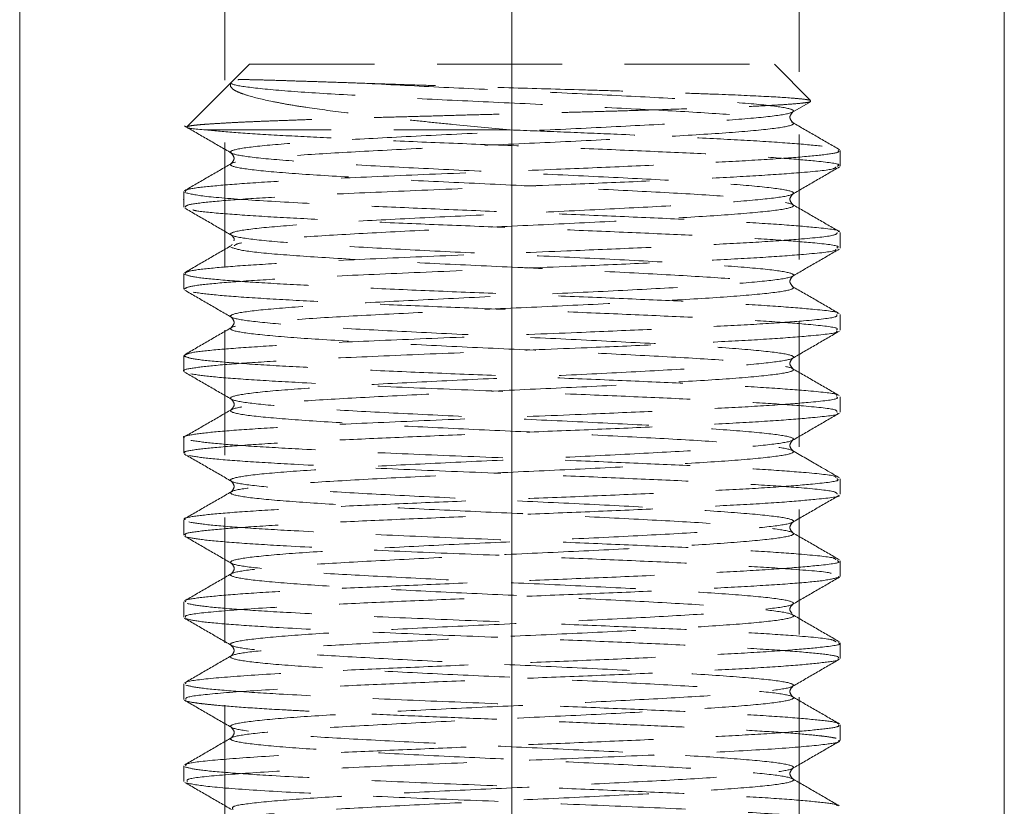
# Model space of a CAD drawing. Header units: millimetres. Extents: x 0 to 210, y 0 to 297.
# Tile 10 of 20: x 141 to 151, y 184 to 192. Entities that reach past the tile are written whole.
import ezdxf

# ---------------------------------------------------------------- set-up
doc = ezdxf.new("R2010")
doc.units = ezdxf.units.MM
doc.header["$PDSIZE"] = -1
doc.linetypes.add('HIDDEN', pattern=[1.905, 1.27, -0.635])

msp = doc.modelspace()

# ---------------------------------------------------------------- linework, layer by layer
at = {"color": 7, "linetype": 'HIDDEN', "lineweight": 0}
for p, q in [((143.506, 207.997), (143.506, 176.33)), ((149.339, 176.33), (149.339, 207.997)), ((146.422, 200.164), (146.422, 176.967)), ((143.756, 191.647), (143.121, 191.013)), ((143.756, 191.647), (149.089, 191.647)), ((149.455, 191.281), (149.089, 191.647)), ((149.272, 191.162), (149.453, 191.266)), ((143.317, 190.981), (146.402, 190.981)), ((149.756, 190.613), (149.756, 190.771)), ((143.089, 190.355), (143.089, 190.196)), ((149.756, 189.78), (149.756, 189.938)), ((143.58, 189.819), (143.573, 189.806)), ((143.605, 189.806), (143.599, 189.804)), ((143.089, 189.521), (143.089, 189.363)), ((149.756, 188.946), (149.756, 189.105)), ((143.089, 188.688), (143.089, 188.53)), ((149.756, 188.113), (149.756, 188.271)), ((143.089, 187.855), (143.089, 187.696)), ((149.756, 187.28), (149.756, 187.438)), ((143.089, 187.021), (143.089, 186.863)), ((149.756, 186.446), (149.756, 186.605)), ((149.734, 186.446), (149.751, 186.439)), ((143.089, 186.188), (143.089, 186.03)), ((149.756, 185.613), (149.756, 185.771)), ((143.089, 185.355), (143.089, 185.196)), ((149.756, 184.78), (149.756, 184.938)), ((143.089, 184.521), (143.089, 184.363))]:
    msp.add_line(p, q, dxfattribs=at)
at = {"color": 7, "linetype": 'Continuous', "lineweight": 15}
for p, q in [((141.422, 200.164), (141.422, 176.967)), ((146.422, 200.164), (146.422, 176.967)), ((151.422, 200.164), (151.422, 176.967))]:
    msp.add_line(p, q, dxfattribs=at)
at = {"color": 7, "linetype": 'HIDDEN', "lineweight": 0}
for points, knots in [([(144.906, 191.455), (145.158, 191.442), (145.66, 191.415), (146.514, 191.377), (147.352, 191.337), (148.116, 191.298), (148.733, 191.259), (149.146, 191.219), (149.319, 191.18), (149.238, 191.14), (148.909, 191.101), (148.362, 191.06), (147.642, 191.022), (146.818, 190.981), (145.956, 190.943), (145.138, 190.902), (144.431, 190.864), (143.9, 190.824), (143.59, 190.785), (143.53, 190.745), (143.724, 190.706), (144.155, 190.666), (144.786, 190.627), (145.561, 190.587), (146.411, 190.548), (147.263, 190.508), (148.04, 190.469), (148.676, 190.43), (149.112, 190.389), (149.313, 190.351), (149.259, 190.31), (148.955, 190.272), (148.429, 190.231), (147.725, 190.193), (146.909, 190.152), (146.048, 190.114), (145.222, 190.073), (144.499, 190.035), (143.947, 189.995), (143.612, 189.956), (143.524, 189.916), (143.691, 189.877), (144.099, 189.837), (144.711, 189.798), (145.474, 189.758), (146.319, 189.718), (147.175, 189.68), (147.963, 189.639), (148.617, 189.601), (149.077, 189.56), (149.304, 189.522), (149.277, 189.481), (148.999, 189.443), (148.495, 189.402), (147.807, 189.364), (147, 189.323), (146.139, 189.285), (145.306, 189.244), (144.569, 189.206), (143.996, 189.166), (143.636, 189.127), (143.521, 189.087), (143.662, 189.048), (144.045, 189.008), (144.637, 188.968), (145.388, 188.929), (146.227, 188.889), (147.086, 188.851), (147.884, 188.81), (148.556, 188.772), (149.038, 188.731), (149.291, 188.693), (149.292, 188.652), (149.04, 188.614), (148.559, 188.573), (147.887, 188.535), (147.09, 188.494), (146.231, 188.456), (145.391, 188.415), (144.641, 188.377), (144.048, 188.337), (143.663, 188.297), (143.521, 188.258), (143.635, 188.218), (143.994, 188.179), (144.566, 188.139), (145.302, 188.1), (146.135, 188.06), (146.996, 188.022), (147.804, 187.981), (148.492, 187.943), (148.997, 187.902), (149.276, 187.864), (149.304, 187.823), (149.078, 187.785), (148.62, 187.744), (147.966, 187.706), (147.179, 187.665), (146.323, 187.627), (145.478, 187.587), (144.714, 187.547), (144.101, 187.508), (143.693, 187.468), (143.524, 187.429), (143.611, 187.389), (143.945, 187.35), (144.496, 187.31), (145.218, 187.271), (146.044, 187.231), (146.906, 187.193), (147.722, 187.152), (148.427, 187.114), (148.953, 187.073), (149.258, 187.035), (149.313, 186.994), (149.114, 186.956), (148.679, 186.915), (148.044, 186.876), (147.267, 186.836), (146.415, 186.797), (145.565, 186.758), (144.79, 186.718), (144.157, 186.679), (143.725, 186.639), (143.53, 186.6), (143.589, 186.56), (143.898, 186.521), (144.428, 186.48), (145.135, 186.442), (145.952, 186.402), (146.814, 186.364), (147.639, 186.323), (148.359, 186.285), (148.907, 186.244), (149.237, 186.205), (149.32, 186.165), (149.147, 186.126), (148.735, 186.086), (148.119, 186.047), (147.354, 186.007), (146.508, 185.968), (145.652, 185.929), (144.867, 185.889), (144.216, 185.85), (143.761, 185.809), (143.539, 185.771), (143.571, 185.73), (143.854, 185.692), (144.362, 185.651), (145.053, 185.613), (145.862, 185.572), (146.723, 185.534), (147.554, 185.494), (148.289, 185.455), (148.858, 185.415), (149.213, 185.376), (149.323, 185.336), (149.177, 185.297), (148.789, 185.257), (148.193, 185.218), (147.441, 185.179), (146.6, 185.138), (145.741, 185.1), (144.945, 185.059), (144.277, 185.021), (143.799, 184.98), (143.551, 184.942), (143.555, 184.901), (143.812, 184.863), (144.298, 184.822), (144.972, 184.784), (145.771, 184.743), (146.631, 184.705), (147.469, 184.665), (148.218, 184.626), (148.807, 184.586), (149.187, 184.547), (149.323, 184.507), (149.205, 184.467), (148.841, 184.428), (148.265, 184.388), (147.526, 184.35), (146.692, 184.309), (145.831, 184.271), (145.026, 184.23), (144.339, 184.192), (143.844, 184.151), (143.565, 184.115), (143.581, 184.09), (143.589, 184.079)], [0, 0, 0, 0, 0.00532, 0.0106, 0.01591, 0.02126, 0.02661, 0.03197, 0.03731, 0.04269, 0.04801, 0.0534, 0.05872, 0.0641, 0.06942, 0.07481, 0.08013, 0.08551, 0.09083, 0.09622, 0.10154, 0.10692, 0.11225, 0.11762, 0.12297, 0.12832, 0.13368, 0.13902, 0.14439, 0.14972, 0.1551, 0.16043, 0.16581, 0.17113, 0.17652, 0.18183, 0.18722, 0.19254, 0.19792, 0.20325, 0.20863, 0.21396, 0.21933, 0.22468, 0.23003, 0.23539, 0.24073, 0.2461, 0.25143, 0.25681, 0.26213, 0.26752, 0.27284, 0.27822, 0.28354, 0.28893, 0.29425, 0.29963, 0.30496, 0.31033, 0.31567, 0.32104, 0.32638, 0.33174, 0.3371, 0.34244, 0.34781, 0.35314, 0.35852, 0.36384, 0.36923, 0.37455, 0.37993, 0.38525, 0.39064, 0.39596, 0.40134, 0.40667, 0.41204, 0.41738, 0.42274, 0.42809, 0.43344, 0.43881, 0.44415, 0.44952, 0.45485, 0.46023, 0.46555, 0.47094, 0.47625, 0.48164, 0.48696, 0.49235, 0.49767, 0.50305, 0.50837, 0.51375, 0.51909, 0.52445, 0.5298, 0.53515, 0.54051, 0.54585, 0.55123, 0.55656, 0.56194, 0.56726, 0.57264, 0.57796, 0.58335, 0.58867, 0.59405, 0.59937, 0.60476, 0.61008, 0.61546, 0.62079, 0.62616, 0.63151, 0.63686, 0.64222, 0.64756, 0.65293, 0.65826, 0.66364, 0.66897, 0.67435, 0.67967, 0.68506, 0.69038, 0.69576, 0.70108, 0.70647, 0.71179, 0.71717, 0.7225, 0.72787, 0.73322, 0.73857, 0.74393, 0.74927, 0.75464, 0.75997, 0.76535, 0.77068, 0.77606, 0.78138, 0.78677, 0.79208, 0.79747, 0.80279, 0.80817, 0.8135, 0.81888, 0.82421, 0.82958, 0.83492, 0.84028, 0.84564, 0.85098, 0.85635, 0.86168, 0.86706, 0.87238, 0.87777, 0.88309, 0.88847, 0.89379, 0.89918, 0.9045, 0.90988, 0.91521, 0.92058, 0.92592, 0.93129, 0.93663, 0.94199, 0.94735, 0.95269, 0.95806, 0.96339, 0.96877, 0.97409, 0.97948, 0.9848, 0.99018, 0.9955, 1, 1, 1, 1]), ([(143.567, 191.455), (143.571, 191.452), (143.595, 191.436), (143.76, 191.409), (144.213, 191.368), (144.863, 191.329), (145.648, 191.289), (146.504, 191.25), (147.35, 191.21), (148.116, 191.171), (148.733, 191.132), (149.146, 191.092), (149.319, 191.053), (149.238, 191.013), (148.909, 190.974), (148.362, 190.933), (147.642, 190.895), (146.818, 190.854), (145.956, 190.816), (145.138, 190.775), (144.431, 190.737), (143.9, 190.697), (143.59, 190.658), (143.53, 190.618), (143.724, 190.579), (144.155, 190.539), (144.786, 190.5), (145.561, 190.46), (146.411, 190.421), (147.263, 190.381), (148.04, 190.342), (148.676, 190.303), (149.112, 190.262), (149.313, 190.224), (149.259, 190.183), (148.955, 190.145), (148.429, 190.104), (147.725, 190.066), (146.909, 190.025), (146.047, 189.987), (145.222, 189.946), (144.497, 189.908), (143.954, 189.868), (143.638, 189.835), (143.614, 189.814), (143.605, 189.806)], [0, 0, 0, 0, 0.004808, 0.028612, 0.052686, 0.076519, 0.100561, 0.124436, 0.148433, 0.172366, 0.196304, 0.220296, 0.244176, 0.268214, 0.29205, 0.316122, 0.339927, 0.36402, 0.38781, 0.41191, 0.435699, 0.459793, 0.483596, 0.507671, 0.531502, 0.555545, 0.579419, 0.603417, 0.627348, 0.651289, 0.675279, 0.69916, 0.723198, 0.747034, 0.771105, 0.794912, 0.819004, 0.842794, 0.866894, 0.890683, 0.914777, 0.93858, 0.962656, 0.986486, 1, 1, 1, 1]), ([(143.567, 191.455), (143.555, 191.433), (143.564, 191.412), (143.608, 191.381), (143.627, 191.371), (143.676, 191.351), (143.705, 191.341), (143.805, 191.31), (143.889, 191.289), (144.041, 191.259), (144.096, 191.248), (144.213, 191.228), (144.276, 191.218), (144.472, 191.189), (144.617, 191.17), (144.933, 191.132), (145.099, 191.112), (145.361, 191.084), (145.451, 191.074), (145.634, 191.055), (145.728, 191.045), (146.012, 191.017), (146.205, 190.998), (146.402, 190.981)], [0, 0, 0, 0, 0.125, 0.125, 0.1875, 0.1875, 0.25, 0.25, 0.375, 0.375, 0.4375, 0.4375, 0.5, 0.5, 0.625, 0.625, 0.75, 0.75, 0.8125, 0.8125, 0.875, 0.875, 1, 1, 1, 1]), ([(144.906, 191.455), (144.806, 191.459), (144.71, 191.462), (144.529, 191.468), (144.443, 191.471), (144.281, 191.476), (144.206, 191.478), (144.067, 191.483), (144.004, 191.485), (143.891, 191.488), (143.842, 191.489), (143.755, 191.491), (143.718, 191.492), (143.659, 191.492), (143.636, 191.491), (143.61, 191.488), (143.603, 191.486), (143.595, 191.482), (143.593, 191.481), (143.589, 191.479), (143.588, 191.478), (143.583, 191.474), (143.583, 191.473), (143.581, 191.472), (143.58, 191.471), (143.576, 191.467), (143.576, 191.466), (143.573, 191.463), (143.572, 191.462), (143.569, 191.458), (143.568, 191.457), (143.567, 191.455)], [0, 0, 0, 0, 0.125, 0.125, 0.25, 0.25, 0.375, 0.375, 0.5, 0.5, 0.625, 0.625, 0.75, 0.75, 0.875, 0.875, 0.9375, 0.9375, 0.95312, 0.95312, 0.96875, 0.96875, 0.9707, 0.9707, 0.97266, 0.97266, 0.97656, 0.97656, 0.98438, 0.98438, 1, 1, 1, 1]), ([(149.451, 191.281), (149.44, 191.284), (149.421, 191.288), (149.368, 191.295), (149.334, 191.298), (149.208, 191.309), (149.095, 191.316), (148.809, 191.33), (148.641, 191.338), (148.355, 191.348), (148.254, 191.352), (148.042, 191.359), (147.933, 191.363), (147.706, 191.37), (147.589, 191.374), (147.348, 191.381), (147.224, 191.385), (146.851, 191.396), (146.597, 191.403), (146.085, 191.417), (145.836, 191.425), (145.474, 191.436), (145.354, 191.44), (145.124, 191.448), (145.013, 191.451), (144.906, 191.455)], [0, 0, 0, 0, 0.0625, 0.0625, 0.125, 0.125, 0.25, 0.25, 0.375, 0.375, 0.4375, 0.4375, 0.5, 0.5, 0.5625, 0.5625, 0.625, 0.625, 0.75, 0.75, 0.875, 0.875, 0.9375, 0.9375, 1, 1, 1, 1]), ([(143.123, 191.012), (143.124, 191.013), (143.127, 191.017), (143.158, 191.023), (143.213, 191.03), (143.293, 191.037), (143.395, 191.044), (143.517, 191.051), (143.662, 191.059), (143.826, 191.066), (144.007, 191.073), (144.203, 191.08), (144.416, 191.088), (144.642, 191.094), (144.88, 191.102), (145.128, 191.109), (145.387, 191.116), (145.651, 191.123), (145.918, 191.131), (146.185, 191.138), (146.456, 191.145), (146.725, 191.152), (146.99, 191.159), (147.249, 191.166), (147.504, 191.173), (147.829, 191.183), (148.133, 191.193), (148.409, 191.202), (148.665, 191.211), (148.887, 191.221), (149.072, 191.231), (149.23, 191.24), (149.347, 191.25), (149.42, 191.259), (149.461, 191.267), (149.454, 191.273), (149.451, 191.276)], [0, 0, 0, 0, 0.01623, 0.04405, 0.07248, 0.10112, 0.12858, 0.15624, 0.18451, 0.21301, 0.24005, 0.26747, 0.29509, 0.32312, 0.35009, 0.37746, 0.40503, 0.43302, 0.4596, 0.48656, 0.51372, 0.54127, 0.56774, 0.59459, 0.62165, 0.6491, 0.70172, 0.72842, 0.75553, 0.80778, 0.83431, 0.86124, 0.91297, 0.93923, 0.96589, 1, 1, 1, 1]), ([(149.272, 191.056), (149.258, 191.074), (149.231, 191.109), (149.258, 191.144), (149.272, 191.161)], [0, 0, 0, 0, 0.50006, 1, 1, 1, 1]), ([(143.095, 191.021), (143.174, 190.976), (143.333, 190.884), (143.492, 190.792), (143.571, 190.746)], [0, 0, 0, 0, 0.50008, 1, 1, 1, 1]), ([(149.749, 190.78), (149.67, 190.826), (149.511, 190.917), (149.353, 191.009), (149.273, 191.055)], [0, 0, 0, 0, 0.50008, 1, 1, 1, 1]), ([(143.317, 190.981), (143.409, 190.972), (143.595, 190.954), (144.019, 190.927), (144.55, 190.9), (145.189, 190.871), (145.911, 190.841), (146.66, 190.812), (147.396, 190.782), (148.084, 190.752), (148.689, 190.724), (149.185, 190.693), (149.568, 190.66), (149.773, 190.634), (149.734, 190.617), (149.725, 190.613)], [0, 0, 0, 0, 0.07228, 0.14492, 0.21655, 0.29719, 0.37833, 0.45829, 0.53918, 0.62019, 0.70011, 0.78117, 0.86198, 0.96882, 1, 1, 1, 1]), ([(146.402, 190.981), (146.585, 190.973), (146.954, 190.959), (147.555, 190.934), (148.176, 190.906), (148.767, 190.878), (149.245, 190.847), (149.569, 190.818), (149.734, 190.796), (149.732, 190.783), (149.731, 190.78)], [0, 0, 0, 0, 0.108935, 0.219229, 0.366969, 0.513079, 0.66134, 0.80862, 0.955058, 1, 1, 1, 1]), ([(149.735, 190.771), (149.74, 190.767), (149.756, 190.753), (149.609, 190.729), (149.305, 190.7), (148.848, 190.67), (148.273, 190.641), (147.606, 190.611), (146.801, 190.577), (145.879, 190.542), (144.925, 190.502), (144.169, 190.467), (143.63, 190.433), (143.29, 190.403), (143.105, 190.378), (143.107, 190.361), (143.108, 190.355)], [0, 0, 0, 0, 0.03032, 0.10114, 0.17208, 0.24368, 0.31428, 0.38548, 0.457, 0.55103, 0.64628, 0.74031, 0.81184, 0.88302, 0.95363, 1, 1, 1, 1]), ([(143.572, 190.745), (143.586, 190.727), (143.614, 190.692), (143.586, 190.657), (143.572, 190.639)], [0, 0, 0, 0, 0.499946, 1, 1, 1, 1]), ([(143.572, 190.639), (143.492, 190.593), (143.334, 190.501), (143.175, 190.409), (143.096, 190.363)], [0, 0, 0, 0, 0.499912, 1, 1, 1, 1]), ([(149.712, 190.605), (149.708, 190.598), (149.699, 190.578), (149.397, 190.549), (148.923, 190.515), (148.361, 190.486), (147.705, 190.457), (146.907, 190.423), (145.985, 190.388), (145.022, 190.347), (144.25, 190.312), (143.691, 190.279), (143.329, 190.249), (143.117, 190.222), (143.107, 190.204), (143.103, 190.196)], [0, 0, 0, 0, 0.04844, 0.14449, 0.21759, 0.28982, 0.36231, 0.43538, 0.53136, 0.62857, 0.7246, 0.79752, 0.87034, 0.94232, 1, 1, 1, 1]), ([(149.273, 190.329), (149.353, 190.375), (149.511, 190.467), (149.67, 190.559), (149.749, 190.605)], [0, 0, 0, 0, 0.49993, 1, 1, 1, 1]), ([(143.099, 190.344), (143.154, 190.331), (143.263, 190.305), (143.782, 190.265), (144.453, 190.229), (145.189, 190.197), (145.911, 190.166), (146.66, 190.137), (147.396, 190.107), (148.084, 190.077), (148.689, 190.049), (149.187, 190.018), (149.563, 189.985), (149.765, 189.962), (149.741, 189.948), (149.739, 189.947)], [0, 0, 0, 0, 0.09883, 0.19853, 0.29753, 0.37214, 0.44722, 0.52121, 0.59605, 0.671, 0.74495, 0.81995, 0.89473, 0.99357, 1, 1, 1, 1]), ([(149.272, 190.223), (149.258, 190.241), (149.231, 190.276), (149.258, 190.311), (149.272, 190.328)], [0, 0, 0, 0, 0.500054, 1, 1, 1, 1]), ([(149.748, 189.947), (149.669, 189.993), (149.51, 190.085), (149.351, 190.177), (149.272, 190.223)], [0, 0, 0, 0, 0.500091, 1, 1, 1, 1]), ([(143.098, 190.186), (143.177, 190.141), (143.336, 190.049), (143.494, 189.957), (143.573, 189.911)], [0, 0, 0, 0, 0.50007, 1, 1, 1, 1]), ([(143.181, 190.168), (143.189, 190.165), (143.232, 190.153), (143.47, 190.131), (143.886, 190.101), (144.44, 190.072), (145.09, 190.042), (145.806, 190.012), (146.553, 189.983), (147.294, 189.953), (147.991, 189.923), (148.609, 189.894), (149.123, 189.864), (149.53, 189.831), (149.76, 189.804), (149.729, 189.785), (149.72, 189.78)], [0, 0, 0, 0, 0.01912, 0.09495, 0.17179, 0.24783, 0.32393, 0.40077, 0.47656, 0.55293, 0.6297, 0.70536, 0.78196, 0.85859, 0.95957, 1, 1, 1, 1]), ([(149.725, 189.938), (149.723, 189.929), (149.717, 189.906), (149.399, 189.874), (148.922, 189.84), (148.361, 189.811), (147.705, 189.782), (146.907, 189.748), (145.985, 189.713), (145.022, 189.672), (144.25, 189.637), (143.691, 189.604), (143.329, 189.574), (143.117, 189.547), (143.107, 189.529), (143.103, 189.521)], [0, 0, 0, 0, 0.06765, 0.16176, 0.23339, 0.30415, 0.37518, 0.44678, 0.54082, 0.63606, 0.73016, 0.80161, 0.87296, 0.94348, 1, 1, 1, 1]), ([(143.573, 189.911), (143.59, 189.894), (143.609, 189.874), (143.598, 189.855), (143.597, 189.853)], [0, 0, 0, 0, 0.89399, 1, 1, 1, 1]), ([(143.573, 189.807), (143.494, 189.761), (143.335, 189.669), (143.177, 189.577), (143.097, 189.531)], [0, 0, 0, 0, 0.499908, 1, 1, 1, 1]), ([(149.712, 189.769), (149.712, 189.765), (149.713, 189.747), (149.443, 189.72), (148.994, 189.686), (148.447, 189.657), (147.803, 189.628), (147.013, 189.594), (146.092, 189.559), (145.121, 189.518), (144.333, 189.483), (143.755, 189.45), (143.371, 189.42), (143.131, 189.392), (143.106, 189.372), (143.094, 189.363)], [0, 0, 0, 0, 0.03337, 0.12983, 0.20328, 0.27608, 0.34871, 0.42218, 0.51868, 0.61631, 0.71292, 0.78607, 0.85938, 0.93168, 1, 1, 1, 1]), ([(143.567, 189.789), (143.604, 189.776), (143.68, 189.75), (144.102, 189.71), (144.71, 189.671), (145.474, 189.631), (146.319, 189.591), (147.175, 189.553), (147.963, 189.512), (148.617, 189.474), (149.077, 189.433), (149.304, 189.395), (149.277, 189.354), (148.999, 189.316), (148.495, 189.275), (147.807, 189.237), (147, 189.196), (146.139, 189.158), (145.306, 189.117), (144.569, 189.079), (143.996, 189.039), (143.636, 189), (143.521, 188.96), (143.662, 188.921), (144.045, 188.881), (144.637, 188.841), (145.388, 188.802), (146.227, 188.762), (147.086, 188.724), (147.884, 188.683), (148.556, 188.645), (149.038, 188.604), (149.291, 188.566), (149.292, 188.525), (149.04, 188.487), (148.559, 188.446), (147.887, 188.408), (147.09, 188.367), (146.231, 188.329), (145.391, 188.288), (144.641, 188.25), (144.048, 188.21), (143.663, 188.17), (143.521, 188.131), (143.635, 188.091), (143.994, 188.052), (144.566, 188.012), (145.302, 187.973), (146.135, 187.933), (146.996, 187.895), (147.804, 187.854), (148.492, 187.816), (148.997, 187.775), (149.276, 187.737), (149.304, 187.696), (149.078, 187.658), (148.62, 187.617), (147.966, 187.579), (147.179, 187.538), (146.323, 187.5), (145.478, 187.46), (144.714, 187.42), (144.101, 187.381), (143.693, 187.341), (143.524, 187.302), (143.611, 187.262), (143.945, 187.223), (144.496, 187.183), (145.218, 187.144), (146.044, 187.104), (146.906, 187.066), (147.722, 187.025), (148.427, 186.987), (148.953, 186.946), (149.258, 186.908), (149.313, 186.867), (149.114, 186.829), (148.679, 186.788), (148.044, 186.749), (147.267, 186.709), (146.415, 186.67), (145.565, 186.631), (144.79, 186.591), (144.157, 186.552), (143.725, 186.512), (143.53, 186.473), (143.589, 186.433), (143.898, 186.394), (144.428, 186.353), (145.135, 186.315), (145.952, 186.275), (146.814, 186.236), (147.639, 186.196), (148.359, 186.157), (148.907, 186.117), (149.237, 186.078), (149.32, 186.038), (149.147, 185.999), (148.735, 185.959), (148.119, 185.92), (147.354, 185.88), (146.508, 185.841), (145.652, 185.802), (144.867, 185.761), (144.216, 185.723), (143.761, 185.682), (143.539, 185.644), (143.571, 185.603), (143.854, 185.565), (144.362, 185.524), (145.053, 185.486), (145.862, 185.445), (146.723, 185.407), (147.554, 185.367), (148.289, 185.328), (148.858, 185.288), (149.213, 185.249), (149.323, 185.209), (149.177, 185.17), (148.789, 185.13), (148.193, 185.091), (147.441, 185.052), (146.6, 185.011), (145.741, 184.973), (144.945, 184.932), (144.277, 184.894), (143.799, 184.853), (143.551, 184.815), (143.555, 184.774), (143.812, 184.736), (144.298, 184.695), (144.972, 184.657), (145.771, 184.616), (146.631, 184.578), (147.469, 184.538), (148.218, 184.499), (148.807, 184.459), (149.187, 184.42), (149.323, 184.38), (149.205, 184.34), (148.841, 184.301), (148.265, 184.261), (147.526, 184.223), (146.692, 184.182), (145.831, 184.144), (145.025, 184.103), (144.34, 184.065), (143.84, 184.024), (143.565, 183.986), (143.542, 183.945), (143.773, 183.907), (144.236, 183.866), (144.893, 183.828), (145.682, 183.787), (146.539, 183.749), (147.383, 183.709), (148.144, 183.67), (148.754, 183.63), (149.158, 183.59), (149.321, 183.551), (149.229, 183.511), (148.891, 183.472), (148.336, 183.432), (147.61, 183.394), (146.783, 183.353), (145.922, 183.315), (145.107, 183.274), (144.405, 183.236), (143.883, 183.195), (143.583, 183.157), (143.533, 183.116), (143.737, 183.078), (144.177, 183.037), (144.815, 182.999), (145.594, 182.959), (146.446, 182.919), (147.296, 182.88), (148.069, 182.84), (148.698, 182.801), (149.125, 182.761), (149.316, 182.722), (149.251, 182.682), (148.938, 182.643), (148.404, 182.603), (147.694, 182.565), (146.875, 182.524), (146.013, 182.486), (145.19, 182.445), (144.472, 182.407), (143.929, 182.366), (143.603, 182.328), (143.526, 182.287), (143.704, 182.248), (144.12, 182.208), (144.739, 182.169), (145.507, 182.13), (146.354, 182.09), (147.209, 182.051), (147.993, 182.011), (148.64, 181.972), (149.091, 181.932), (149.307, 181.893), (149.27, 181.853), (148.993, 181.816), (148.531, 181.778), (147.939, 181.744), (147.242, 181.708), (146.488, 181.673), (145.729, 181.639), (145.019, 181.603), (144.406, 181.569), (143.934, 181.532), (143.635, 181.498), (143.53, 181.463), (143.626, 181.427), (143.917, 181.393), (144.382, 181.357), (144.99, 181.323), (145.696, 181.287), (146.454, 181.252), (147.21, 181.217), (147.91, 181.181), (148.507, 181.148), (148.958, 181.111), (149.234, 181.077), (149.314, 181.041), (149.192, 181.006), (148.877, 180.972), (148.392, 180.936), (147.769, 180.902), (147.054, 180.866), (146.293, 180.831), (145.541, 180.796), (144.852, 180.761), (144.27, 180.726), (143.841, 180.69), (143.589, 180.656), (143.535, 180.62), (143.683, 180.586), (144.02, 180.551), (144.525, 180.515), (145.163, 180.481), (145.886, 180.444), (146.649, 180.411), (147.395, 180.375), (148.074, 180.34), (148.638, 180.305), (149.046, 180.269), (149.273, 180.235), (149.302, 180.199), (149.129, 180.165), (148.769, 180.129), (148.244, 180.094), (147.593, 180.06), (146.862, 180.023), (146.098, 179.989), (145.358, 179.953), (144.692, 179.919), (144.142, 179.884), (143.77, 179.848), (143.584, 179.823), (143.589, 179.809), (143.589, 179.807)], [0, 0, 0, 0, 0.00394, 0.00791, 0.01186, 0.01581, 0.01977, 0.02372, 0.02769, 0.03162, 0.0356, 0.03953, 0.04351, 0.04744, 0.05142, 0.05535, 0.05933, 0.06326, 0.06723, 0.07117, 0.07514, 0.07908, 0.08305, 0.087, 0.09095, 0.09491, 0.09886, 0.10283, 0.10677, 0.11074, 0.11467, 0.11865, 0.12258, 0.12656, 0.13049, 0.13447, 0.1384, 0.14237, 0.14631, 0.15028, 0.15422, 0.15819, 0.16214, 0.16609, 0.17005, 0.174, 0.17797, 0.18191, 0.18588, 0.18981, 0.19379, 0.19772, 0.2017, 0.20563, 0.20961, 0.21354, 0.21752, 0.22145, 0.22542, 0.22936, 0.23333, 0.23728, 0.24123, 0.24519, 0.24914, 0.25311, 0.25705, 0.26102, 0.26495, 0.26893, 0.27286, 0.27684, 0.28077, 0.28475, 0.28868, 0.29266, 0.29659, 0.30056, 0.3045, 0.30847, 0.31242, 0.31637, 0.32034, 0.32428, 0.32825, 0.33219, 0.33616, 0.34009, 0.34407, 0.348, 0.35198, 0.35591, 0.35989, 0.36382, 0.3678, 0.37173, 0.3757, 0.37964, 0.38361, 0.38756, 0.39152, 0.39548, 0.39942, 0.40339, 0.40733, 0.4113, 0.41523, 0.41921, 0.42314, 0.42712, 0.43105, 0.43503, 0.43896, 0.44294, 0.44687, 0.45084, 0.45478, 0.45875, 0.4627, 0.46666, 0.47062, 0.47456, 0.47853, 0.48247, 0.48644, 0.49038, 0.49435, 0.49828, 0.50226, 0.50619, 0.51017, 0.5141, 0.51808, 0.52201, 0.52598, 0.52993, 0.53389, 0.53784, 0.5418, 0.54576, 0.5497, 0.55367, 0.55761, 0.56158, 0.56552, 0.56949, 0.57342, 0.5774, 0.58133, 0.58531, 0.58924, 0.59322, 0.59715, 0.60113, 0.60507, 0.60903, 0.61298, 0.61694, 0.6209, 0.62484, 0.62881, 0.63275, 0.63672, 0.64066, 0.64463, 0.64856, 0.65254, 0.65647, 0.66045, 0.66438, 0.66836, 0.67229, 0.67627, 0.68021, 0.68417, 0.68812, 0.69208, 0.69604, 0.69998, 0.70395, 0.70789, 0.71186, 0.7158, 0.71978, 0.7237, 0.72768, 0.73161, 0.73559, 0.73952, 0.7435, 0.74743, 0.75141, 0.75535, 0.75931, 0.76326, 0.76722, 0.77118, 0.77513, 0.77909, 0.78303, 0.787, 0.79094, 0.79492, 0.79885, 0.80239, 0.80588, 0.80942, 0.81293, 0.81644, 0.81998, 0.82347, 0.82701, 0.83051, 0.83404, 0.83756, 0.84106, 0.84461, 0.8481, 0.85164, 0.85514, 0.85866, 0.86219, 0.86569, 0.86923, 0.87273, 0.87626, 0.87978, 0.88328, 0.88682, 0.89031, 0.89386, 0.89735, 0.90088, 0.90441, 0.90791, 0.91145, 0.91494, 0.91848, 0.92199, 0.9255, 0.92904, 0.93253, 0.93607, 0.93957, 0.9431, 0.94662, 0.95013, 0.95367, 0.95716, 0.9607, 0.9642, 0.96773, 0.97125, 0.97475, 0.97829, 0.98178, 0.98532, 0.98883, 0.99235, 0.99588, 0.99938, 1, 1, 1, 1]), ([(149.27, 189.494), (149.349, 189.54), (149.507, 189.631), (149.666, 189.723), (149.745, 189.769)], [0, 0, 0, 0, 0.49992, 1, 1, 1, 1]), ([(143.093, 189.515), (143.12, 189.505), (143.176, 189.485), (143.464, 189.456), (143.887, 189.426), (144.44, 189.397), (145.09, 189.368), (145.806, 189.337), (146.553, 189.308), (147.294, 189.279), (147.991, 189.248), (148.609, 189.22), (149.124, 189.189), (149.526, 189.156), (149.748, 189.132), (149.73, 189.117), (149.728, 189.115)], [0, 0, 0, 0, 0.074, 0.1475, 0.222, 0.29571, 0.36948, 0.44397, 0.51744, 0.59148, 0.66591, 0.73925, 0.8135, 0.88779, 0.98568, 1, 1, 1, 1]), ([(149.272, 189.39), (149.258, 189.407), (149.231, 189.442), (149.258, 189.477), (149.272, 189.495)], [0, 0, 0, 0, 0.50006, 1, 1, 1, 1]), ([(143.098, 189.353), (143.178, 189.307), (143.336, 189.215), (143.495, 189.123), (143.574, 189.077)], [0, 0, 0, 0, 0.50009, 1, 1, 1, 1]), ([(143.184, 189.331), (143.257, 189.322), (143.406, 189.302), (143.821, 189.272), (144.354, 189.242), (144.993, 189.213), (145.701, 189.183), (146.447, 189.154), (147.19, 189.124), (147.895, 189.094), (148.527, 189.065), (149.058, 189.035), (149.489, 189.002), (149.747, 188.973), (149.725, 188.953), (149.718, 188.946)], [0, 0, 0, 0, 0.07633, 0.15379, 0.2307, 0.30721, 0.38471, 0.46132, 0.53813, 0.61561, 0.69199, 0.76907, 0.84646, 0.94822, 1, 1, 1, 1]), ([(149.746, 189.115), (149.667, 189.161), (149.508, 189.253), (149.349, 189.345), (149.27, 189.39)], [0, 0, 0, 0, 0.50009, 1, 1, 1, 1]), ([(149.72, 189.105), (149.723, 189.097), (149.733, 189.075), (149.447, 189.045), (148.993, 189.011), (148.447, 188.982), (147.803, 188.953), (147.013, 188.919), (146.092, 188.884), (145.121, 188.843), (144.333, 188.808), (143.755, 188.775), (143.371, 188.745), (143.131, 188.717), (143.106, 188.697), (143.094, 188.688)], [0, 0, 0, 0, 0.05756, 0.15161, 0.22321, 0.29419, 0.365, 0.43663, 0.53073, 0.62591, 0.72011, 0.79142, 0.8629, 0.93339, 1, 1, 1, 1]), ([(143.572, 189.078), (143.586, 189.061), (143.614, 189.026), (143.586, 188.99), (143.572, 188.973)], [0, 0, 0, 0, 0.49995, 1, 1, 1, 1]), ([(149.718, 188.937), (149.721, 188.933), (149.733, 188.917), (149.488, 188.891), (149.061, 188.857), (148.531, 188.828), (147.9, 188.799), (147.118, 188.765), (146.199, 188.73), (145.221, 188.689), (144.417, 188.654), (143.823, 188.621), (143.412, 188.591), (143.169, 188.562), (143.065, 188.541), (143.093, 188.53), (143.095, 188.53)], [0, 0, 0, 0, 0.025873, 0.122048, 0.195224, 0.268014, 0.340256, 0.413499, 0.509831, 0.607049, 0.703546, 0.776308, 0.849494, 0.921617, 0.994595, 1, 1, 1, 1]), ([(143.575, 188.974), (143.495, 188.928), (143.337, 188.836), (143.178, 188.744), (143.099, 188.698)], [0, 0, 0, 0, 0.499915, 1, 1, 1, 1]), ([(149.272, 188.661), (149.351, 188.707), (149.51, 188.799), (149.668, 188.891), (149.748, 188.937)], [0, 0, 0, 0, 0.49991, 1, 1, 1, 1]), ([(143.089, 188.686), (143.109, 188.676), (143.149, 188.656), (143.415, 188.627), (143.819, 188.597), (144.355, 188.567), (144.993, 188.539), (145.701, 188.508), (146.447, 188.479), (147.19, 188.45), (147.895, 188.419), (148.527, 188.39), (149.059, 188.36), (149.485, 188.327), (149.731, 188.302), (149.72, 188.285), (149.718, 188.282)], [0, 0, 0, 0, 0.07346, 0.14613, 0.21987, 0.29309, 0.36593, 0.43971, 0.51265, 0.58577, 0.65953, 0.73225, 0.80563, 0.87931, 0.97619, 1, 1, 1, 1]), ([(149.272, 188.556), (149.258, 188.574), (149.231, 188.609), (149.258, 188.644), (149.272, 188.662)], [0, 0, 0, 0, 0.500053, 1, 1, 1, 1]), ([(143.095, 188.521), (143.175, 188.475), (143.333, 188.383), (143.492, 188.292), (143.571, 188.246)], [0, 0, 0, 0, 0.500086, 1, 1, 1, 1]), ([(143.16, 188.502), (143.227, 188.492), (143.36, 188.473), (143.755, 188.443), (144.328, 188.41), (145.117, 188.374), (146.087, 188.334), (147.009, 188.299), (147.799, 188.265), (148.443, 188.236), (148.99, 188.206), (149.445, 188.173), (149.732, 188.143), (149.723, 188.121), (149.72, 188.113)], [0, 0, 0, 0, 0.07549, 0.152067, 0.228378, 0.329303, 0.431189, 0.531979, 0.608682, 0.684439, 0.760524, 0.837189, 0.937893, 1, 1, 1, 1]), ([(149.746, 188.282), (149.666, 188.328), (149.508, 188.42), (149.349, 188.511), (149.27, 188.557)], [0, 0, 0, 0, 0.50008, 1, 1, 1, 1]), ([(149.718, 188.271), (149.726, 188.265), (149.747, 188.245), (149.491, 188.216), (149.06, 188.182), (148.531, 188.153), (147.9, 188.124), (147.118, 188.09), (146.199, 188.055), (145.221, 188.015), (144.417, 187.979), (143.823, 187.946), (143.412, 187.916), (143.169, 187.887), (143.065, 187.866), (143.093, 187.855), (143.095, 187.855)], [0, 0, 0, 0, 0.04742, 0.14147, 0.21303, 0.28421, 0.35485, 0.42647, 0.52067, 0.61574, 0.7101, 0.78126, 0.85282, 0.92335, 0.99471, 1, 1, 1, 1]), ([(143.573, 188.245), (143.587, 188.227), (143.614, 188.192), (143.587, 188.157), (143.573, 188.14)], [0, 0, 0, 0, 0.49994, 1, 1, 1, 1]), ([(149.727, 188.105), (149.73, 188.102), (149.751, 188.086), (149.528, 188.062), (149.127, 188.028), (148.613, 187.998), (147.995, 187.97), (147.298, 187.939), (146.558, 187.91), (145.811, 187.881), (145.094, 187.85), (144.443, 187.821), (143.891, 187.792), (143.462, 187.761), (143.193, 187.733), (143.074, 187.711), (143.099, 187.699), (143.103, 187.696)], [0, 0, 0, 0, 0.01834, 0.11424, 0.18707, 0.25979, 0.33168, 0.40463, 0.47712, 0.54917, 0.62217, 0.69438, 0.76669, 0.83968, 0.91166, 0.98424, 1, 1, 1, 1]), ([(143.574, 188.14), (143.495, 188.094), (143.336, 188.002), (143.178, 187.911), (143.098, 187.865)], [0, 0, 0, 0, 0.499929, 1, 1, 1, 1]), ([(149.274, 187.829), (149.353, 187.875), (149.512, 187.967), (149.67, 188.059), (149.749, 188.105)], [0, 0, 0, 0, 0.499926, 1, 1, 1, 1]), ([(143.16, 187.827), (143.227, 187.817), (143.36, 187.798), (143.755, 187.768), (144.328, 187.735), (145.117, 187.699), (146.087, 187.659), (147.008, 187.624), (147.799, 187.59), (148.443, 187.561), (148.99, 187.532), (149.442, 187.498), (149.715, 187.471), (149.713, 187.452), (149.712, 187.447)], [0, 0, 0, 0, 0.07733, 0.15578, 0.23395, 0.33733, 0.44171, 0.54495, 0.62353, 0.70113, 0.77907, 0.85761, 0.96077, 1, 1, 1, 1]), ([(149.272, 187.723), (149.258, 187.74), (149.231, 187.775), (149.258, 187.811), (149.272, 187.828)], [0, 0, 0, 0, 0.50006, 1, 1, 1, 1]), ([(149.748, 187.447), (149.678, 187.488), (149.52, 187.579), (149.361, 187.671), (149.272, 187.723)], [0, 0, 0, 0, 0.437487, 1, 1, 1, 1]), ([(143.096, 187.687), (143.176, 187.641), (143.334, 187.55), (143.493, 187.458), (143.572, 187.412)], [0, 0, 0, 0, 0.500065, 1, 1, 1, 1]), ([(143.14, 187.673), (143.199, 187.663), (143.317, 187.644), (143.691, 187.614), (144.245, 187.581), (145.018, 187.545), (145.981, 187.505), (146.903, 187.47), (147.701, 187.436), (148.357, 187.407), (148.919, 187.377), (149.397, 187.344), (149.716, 187.312), (149.723, 187.289), (149.725, 187.28)], [0, 0, 0, 0, 0.074694, 0.150335, 0.225982, 0.325698, 0.426584, 0.526224, 0.60209, 0.677258, 0.752299, 0.828179, 0.927851, 1, 1, 1, 1]), ([(149.72, 187.438), (149.729, 187.433), (149.761, 187.414), (149.532, 187.387), (149.126, 187.353), (148.613, 187.323), (147.995, 187.295), (147.298, 187.264), (146.558, 187.235), (145.811, 187.206), (145.094, 187.175), (144.443, 187.146), (143.891, 187.117), (143.462, 187.087), (143.193, 187.058), (143.074, 187.036), (143.099, 187.024), (143.103, 187.021)], [0, 0, 0, 0, 0.03724, 0.1313, 0.20273, 0.27404, 0.34455, 0.4161, 0.48719, 0.55785, 0.62945, 0.70027, 0.77118, 0.84277, 0.91337, 0.98454, 1, 1, 1, 1]), ([(143.572, 187.412), (143.586, 187.394), (143.614, 187.359), (143.586, 187.324), (143.572, 187.306)], [0, 0, 0, 0, 0.499945, 1, 1, 1, 1]), ([(143.571, 187.305), (143.492, 187.259), (143.333, 187.168), (143.175, 187.076), (143.095, 187.03)], [0, 0, 0, 0, 0.49993, 1, 1, 1, 1]), ([(149.742, 187.269), (149.742, 187.269), (149.765, 187.255), (149.564, 187.233), (149.19, 187.199), (148.692, 187.169), (148.088, 187.141), (147.401, 187.11), (146.664, 187.08), (145.916, 187.052), (145.193, 187.021), (144.531, 186.992), (143.963, 186.963), (143.515, 186.932), (143.222, 186.903), (143.084, 186.88), (143.103, 186.867), (143.108, 186.863)], [0, 0, 0, 0, 0.00288, 0.09937, 0.17245, 0.24566, 0.31788, 0.39113, 0.46417, 0.53645, 0.6098, 0.6826, 0.75507, 0.82845, 0.90097, 0.97372, 1, 1, 1, 1]), ([(149.27, 186.994), (149.349, 187.04), (149.508, 187.132), (149.666, 187.223), (149.746, 187.269)], [0, 0, 0, 0, 0.49993, 1, 1, 1, 1]), ([(143.14, 186.998), (143.199, 186.988), (143.317, 186.969), (143.691, 186.939), (144.245, 186.906), (145.018, 186.87), (145.981, 186.83), (146.903, 186.795), (147.701, 186.761), (148.357, 186.732), (148.92, 186.703), (149.395, 186.669), (149.698, 186.64), (149.709, 186.62), (149.712, 186.613)], [0, 0, 0, 0, 0.07628, 0.15353, 0.23078, 0.33262, 0.43565, 0.5374, 0.61488, 0.69165, 0.76828, 0.84577, 0.94756, 1, 1, 1, 1]), ([(149.272, 186.89), (149.258, 186.907), (149.231, 186.942), (149.258, 186.977), (149.272, 186.995)], [0, 0, 0, 0, 0.500052, 1, 1, 1, 1]), ([(143.099, 186.853), (143.178, 186.807), (143.337, 186.715), (143.496, 186.623), (143.575, 186.577)], [0, 0, 0, 0, 0.50009, 1, 1, 1, 1]), ([(143.123, 186.844), (143.175, 186.834), (143.277, 186.815), (143.631, 186.785), (144.164, 186.751), (144.921, 186.716), (145.874, 186.675), (146.796, 186.641), (147.602, 186.607), (148.268, 186.577), (148.849, 186.548), (149.336, 186.514), (149.63, 186.491), (149.661, 186.477), (149.663, 186.476)], [0, 0, 0, 0, 0.0799, 0.16057, 0.24152, 0.348, 0.45585, 0.56231, 0.64332, 0.72387, 0.80385, 0.88493, 0.99155, 1, 1, 1, 1]), ([(149.749, 186.613), (149.67, 186.659), (149.512, 186.751), (149.353, 186.842), (149.274, 186.888)], [0, 0, 0, 0, 0.500075, 1, 1, 1, 1]), ([(149.725, 186.605), (149.734, 186.601), (149.774, 186.584), (149.569, 186.558), (149.188, 186.525), (148.693, 186.494), (148.088, 186.466), (147.401, 186.435), (146.664, 186.406), (145.916, 186.377), (145.193, 186.346), (144.531, 186.317), (143.963, 186.288), (143.515, 186.257), (143.222, 186.228), (143.084, 186.205), (143.103, 186.192), (143.108, 186.188)], [0, 0, 0, 0, 0.02708, 0.12123, 0.19253, 0.26397, 0.33444, 0.4059, 0.47717, 0.5477, 0.61927, 0.6903, 0.76101, 0.83261, 0.90337, 0.97435, 1, 1, 1, 1]), ([(143.573, 186.578), (143.587, 186.56), (143.614, 186.526), (143.587, 186.491), (143.573, 186.473)], [0, 0, 0, 0, 0.49994, 1, 1, 1, 1]), ([(143.571, 186.472), (143.492, 186.426), (143.333, 186.334), (143.174, 186.242), (143.095, 186.196)], [0, 0, 0, 0, 0.49992, 1, 1, 1, 1]), ([(149.738, 186.437), (149.695, 186.424), (149.617, 186.402), (149.242, 186.37), (148.772, 186.34), (148.18, 186.311), (147.502, 186.281), (146.771, 186.251), (146.022, 186.223), (145.293, 186.192), (144.546, 186.159), (143.847, 186.124), (143.327, 186.083), (143.092, 186.053), (143.106, 186.035), (143.11, 186.03)], [0, 0, 0, 0, 0.09017, 0.16303, 0.23629, 0.30849, 0.38156, 0.45469, 0.52686, 0.60009, 0.67303, 0.76953, 0.86693, 0.9633, 1, 1, 1, 1]), ([(149.271, 186.161), (149.35, 186.207), (149.509, 186.299), (149.667, 186.391), (149.747, 186.437)], [0, 0, 0, 0, 0.49991, 1, 1, 1, 1]), ([(143.123, 186.169), (143.175, 186.159), (143.277, 186.14), (143.631, 186.11), (144.164, 186.076), (144.921, 186.041), (145.874, 186.001), (146.796, 185.966), (147.602, 185.932), (148.269, 185.902), (148.847, 185.874), (149.345, 185.84), (149.678, 185.81), (149.704, 185.788), (149.713, 185.78)], [0, 0, 0, 0, 0.075626, 0.151971, 0.228596, 0.329371, 0.431446, 0.532205, 0.608879, 0.685118, 0.760822, 0.83756, 0.938469, 1, 1, 1, 1]), ([(149.265, 186.069), (149.255, 186.082), (149.232, 186.113), (149.257, 186.144), (149.272, 186.161)], [0, 0, 0, 0, 0.43154, 1, 1, 1, 1]), ([(143.096, 186.021), (143.175, 185.975), (143.334, 185.883), (143.493, 185.791), (143.572, 185.745)], [0, 0, 0, 0, 0.50009, 1, 1, 1, 1]), ([(143.11, 186.015), (143.153, 186.005), (143.24, 185.985), (143.573, 185.956), (144.086, 185.922), (144.826, 185.887), (145.768, 185.846), (146.689, 185.811), (147.501, 185.778), (148.179, 185.748), (148.77, 185.719), (149.246, 185.689), (149.574, 185.659), (149.745, 185.635), (149.738, 185.619), (149.735, 185.613)], [0, 0, 0, 0, 0.07333, 0.14703, 0.22126, 0.31877, 0.41754, 0.51509, 0.5892, 0.66315, 0.7363, 0.81052, 0.88424, 0.95755, 1, 1, 1, 1]), ([(149.749, 185.78), (149.669, 185.826), (149.511, 185.918), (149.352, 186.01), (149.273, 186.056)], [0, 0, 0, 0, 0.50009, 1, 1, 1, 1]), ([(149.734, 185.771), (149.741, 185.769), (149.786, 185.753), (149.603, 185.728), (149.248, 185.696), (148.77, 185.665), (148.18, 185.637), (147.502, 185.606), (146.771, 185.576), (146.022, 185.548), (145.293, 185.517), (144.546, 185.484), (143.847, 185.449), (143.327, 185.408), (143.092, 185.378), (143.106, 185.36), (143.11, 185.355)], [0, 0, 0, 0, 0.01692, 0.11126, 0.18244, 0.254, 0.32452, 0.3959, 0.46733, 0.53783, 0.60936, 0.68061, 0.77488, 0.87001, 0.96415, 1, 1, 1, 1]), ([(143.572, 185.745), (143.586, 185.727), (143.614, 185.692), (143.586, 185.657), (143.572, 185.639)], [0, 0, 0, 0, 0.49994, 1, 1, 1, 1]), ([(143.573, 185.639), (143.493, 185.594), (143.335, 185.502), (143.176, 185.41), (143.097, 185.364)], [0, 0, 0, 0, 0.49991, 1, 1, 1, 1]), ([(149.738, 185.605), (149.739, 185.603), (149.748, 185.592), (149.604, 185.571), (149.304, 185.541), (148.845, 185.511), (148.27, 185.482), (147.603, 185.452), (146.877, 185.422), (146.128, 185.394), (145.394, 185.363), (144.636, 185.33), (143.919, 185.295), (143.37, 185.254), (143.106, 185.223), (143.108, 185.203), (143.108, 185.196)], [0, 0, 0, 0, 0.0115, 0.08371, 0.15607, 0.22908, 0.30107, 0.37369, 0.44662, 0.51851, 0.59132, 0.66411, 0.76009, 0.85718, 0.95308, 1, 1, 1, 1]), ([(149.274, 185.329), (149.353, 185.375), (149.511, 185.467), (149.67, 185.559), (149.749, 185.605)], [0, 0, 0, 0, 0.499919, 1, 1, 1, 1]), ([(143.11, 185.34), (143.153, 185.33), (143.24, 185.31), (143.573, 185.281), (144.086, 185.247), (144.826, 185.212), (145.768, 185.172), (146.689, 185.136), (147.501, 185.103), (148.179, 185.073), (148.77, 185.044), (149.247, 185.014), (149.57, 184.984), (149.733, 184.963), (149.731, 184.95), (149.731, 184.948)], [0, 0, 0, 0, 0.07513, 0.15063, 0.22667, 0.32656, 0.42775, 0.52769, 0.60361, 0.67937, 0.7543, 0.83034, 0.90586, 0.98097, 1, 1, 1, 1]), ([(149.272, 185.223), (149.258, 185.24), (149.231, 185.276), (149.258, 185.311), (149.272, 185.328)], [0, 0, 0, 0, 0.50005, 1, 1, 1, 1]), ([(149.747, 184.948), (149.668, 184.994), (149.509, 185.086), (149.35, 185.177), (149.271, 185.223)], [0, 0, 0, 0, 0.50009, 1, 1, 1, 1]), ([(143.095, 185.188), (143.175, 185.142), (143.333, 185.05), (143.492, 184.958), (143.571, 184.913)], [0, 0, 0, 0, 0.50007, 1, 1, 1, 1]), ([(143.1, 185.185), (143.116, 185.177), (143.151, 185.169), (143.228, 185.158), (143.258, 185.154), (143.327, 185.146), (143.366, 185.142), (143.495, 185.13), (143.598, 185.122), (143.836, 185.105), (143.97, 185.097), (144.188, 185.085), (144.263, 185.081), (144.419, 185.073), (144.499, 185.07), (144.749, 185.058), (144.928, 185.05), (145.301, 185.033), (145.495, 185.025), (145.891, 185.009), (146.092, 185.001), (146.391, 184.989), (146.49, 184.985), (146.689, 184.978), (146.789, 184.974), (147.089, 184.962), (147.288, 184.953), (147.673, 184.937), (147.86, 184.929), (148.124, 184.917), (148.21, 184.913), (148.374, 184.905), (148.454, 184.901), (148.686, 184.89), (148.831, 184.881), (149.094, 184.865), (149.212, 184.857), (149.414, 184.84), (149.498, 184.832), (149.597, 184.821), (149.626, 184.817), (149.676, 184.809), (149.697, 184.805), (149.713, 184.801)], [0, 0, 0, 0, 0.0625, 0.0625, 0.09375, 0.09375, 0.125, 0.125, 0.1875, 0.1875, 0.25, 0.25, 0.28125, 0.28125, 0.3125, 0.3125, 0.375, 0.375, 0.4375, 0.4375, 0.5, 0.5, 0.53125, 0.53125, 0.5625, 0.5625, 0.625, 0.625, 0.6875, 0.6875, 0.71875, 0.71875, 0.75, 0.75, 0.8125, 0.8125, 0.875, 0.875, 0.9375, 0.9375, 0.96875, 0.96875, 1, 1, 1, 1]), ([(149.735, 184.938), (149.74, 184.934), (149.756, 184.919), (149.608, 184.896), (149.303, 184.867), (148.846, 184.836), (148.27, 184.807), (147.603, 184.778), (146.877, 184.747), (146.128, 184.719), (145.394, 184.688), (144.636, 184.655), (143.919, 184.62), (143.37, 184.579), (143.106, 184.548), (143.108, 184.528), (143.108, 184.521)], [0, 0, 0, 0, 0.03069, 0.10149, 0.17245, 0.24404, 0.31463, 0.38584, 0.45736, 0.52785, 0.59925, 0.67063, 0.76474, 0.85995, 0.95399, 1, 1, 1, 1]), ([(143.573, 184.911), (143.587, 184.894), (143.614, 184.859), (143.587, 184.824), (143.573, 184.806)], [0, 0, 0, 0, 0.49994, 1, 1, 1, 1]), ([(143.574, 184.807), (143.495, 184.761), (143.336, 184.669), (143.178, 184.577), (143.098, 184.532)], [0, 0, 0, 0, 0.49991, 1, 1, 1, 1]), ([(149.738, 184.78), (149.743, 184.777), (149.766, 184.764), (149.621, 184.738), (149.246, 184.702), (148.57, 184.662), (147.709, 184.624), (146.736, 184.583), (145.733, 184.545), (144.794, 184.504), (143.992, 184.466), (143.419, 184.425), (143.11, 184.392), (143.121, 184.371), (143.125, 184.363)], [0, 0, 0, 0, 0.02052, 0.09161, 0.18616, 0.28121, 0.37557, 0.47077, 0.56499, 0.66029, 0.75442, 0.84977, 0.94389, 1, 1, 1, 1]), ([(149.271, 184.494), (149.35, 184.54), (149.509, 184.632), (149.667, 184.724), (149.747, 184.77)], [0, 0, 0, 0, 0.499933, 1, 1, 1, 1]), ([(143.1, 184.511), (143.135, 184.501), (143.207, 184.481), (143.518, 184.452), (144.01, 184.418), (144.732, 184.383), (145.663, 184.342), (146.582, 184.307), (147.4, 184.274), (148.088, 184.244), (148.692, 184.215), (149.187, 184.185), (149.533, 184.155), (149.717, 184.133), (149.724, 184.119), (149.726, 184.115)], [0, 0, 0, 0, 0.07468, 0.14929, 0.2247, 0.32375, 0.42398, 0.52314, 0.59826, 0.67349, 0.74771, 0.823, 0.89804, 0.97234, 1, 1, 1, 1]), ([(149.272, 184.39), (149.258, 184.407), (149.231, 184.442), (149.258, 184.477), (149.271, 184.495)], [0, 0, 0, 0, 0.50006, 1, 1, 1, 1]), ([(143.099, 184.352), (143.178, 184.307), (143.337, 184.215), (143.496, 184.123), (143.575, 184.077)], [0, 0, 0, 0, 0.50008, 1, 1, 1, 1]), ([(143.114, 184.346), (143.183, 184.334), (143.321, 184.308), (143.877, 184.267), (144.638, 184.229), (145.56, 184.188), (146.558, 184.15), (147.543, 184.11), (148.429, 184.071), (149.144, 184.031), (149.6, 183.991), (149.774, 183.963), (149.748, 183.948), (149.744, 183.946)], [0, 0, 0, 0, 0.09801, 0.1972, 0.29531, 0.39439, 0.49265, 0.59156, 0.69004, 0.78873, 0.88746, 0.98589, 1, 1, 1, 1]), ([(149.746, 184.115), (149.666, 184.161), (149.508, 184.253), (149.349, 184.345), (149.27, 184.391)], [0, 0, 0, 0, 0.50008, 1, 1, 1, 1])]:
    msp.add_open_spline(points, degree=3, knots=knots, dxfattribs=at)
msp.add_open_spline([(143.317, 190.981), (143.188, 190.99), (143.122, 190.999), (143.119, 191.009)], degree=3, dxfattribs=at)
at = {"color": 7, "linetype": 'Continuous', "lineweight": 0}
msp.add_point((143.089, 190.276), dxfattribs=at)

doc.saveas('drawing.dxf')
